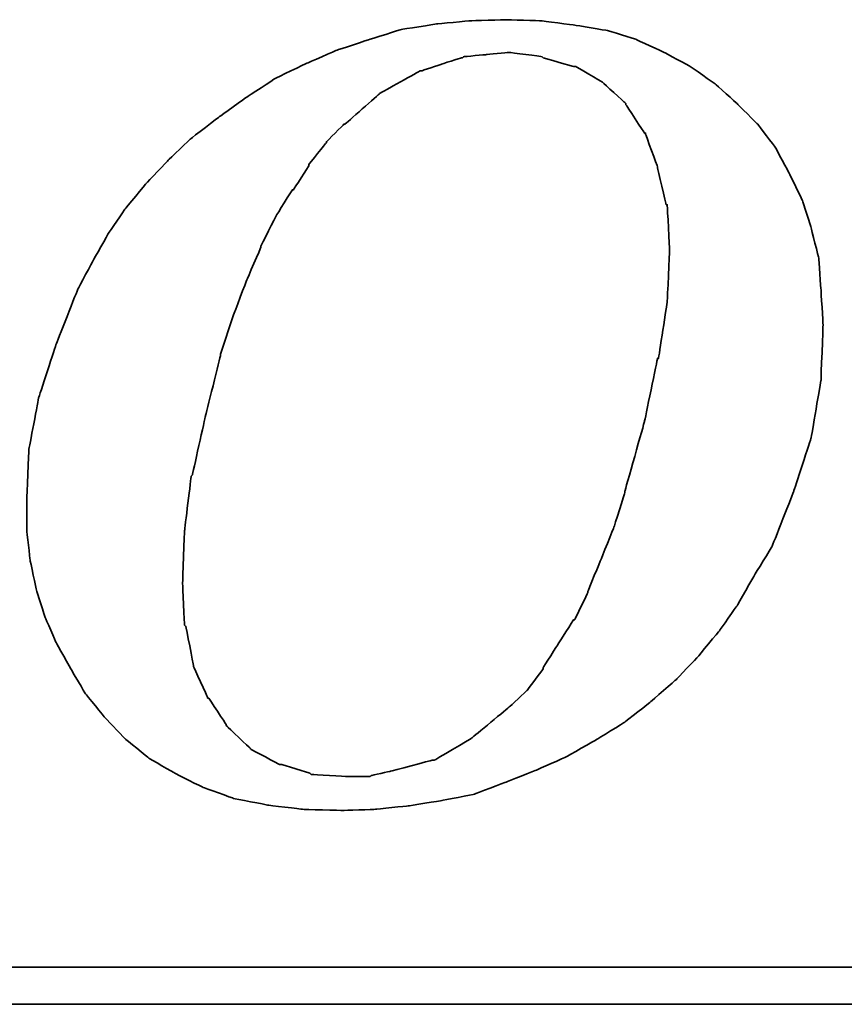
# Model space of a CAD drawing. Header units: millimetres. Extents: x 206 to 363, y 470 to 558.
# Tile 41 of 46: x 334.61 to 336.39, y 514.51 to 516.63. Entities that reach past the tile are written whole.
import ezdxf

# ---------------------------------------------------------------- set-up
doc = ezdxf.new("R2010")
doc.units = ezdxf.units.MM
doc.header["$LTSCALE"] = 0.1
doc.layers.add('DIM', color=4, linetype='CONTINUOUS')
doc.layers.add('layer 1', color=7, linetype='CONTINUOUS')

# ---------------------------------------------------------------- blocks, each defined once
blk = doc.blocks.new('TBI MOTION logo(完整正式版)')
at = {"layer": 'layer 1', "color": 22, "lineweight": 35}
for points, knots in [([(35.79625, -6.98375), (35.79625, -6.98375), (36.23125, -7.43875), (36.23125, -7.43875), (36.23125, -7.43875), (36.23125, -7.43875), (36.75625, -7.87125), (36.75625, -7.87125), (36.75625, -7.87125), (36.75625, -7.87125), (37.33125, -8.20375), (37.33125, -8.20375), (37.33125, -8.20375), (37.33125, -8.20375), (37.95625, -8.51875), (37.95625, -8.51875), (37.95625, -8.51875), (37.95625, -8.51875), (38.62625, -8.75875), (38.62625, -8.75875), (38.62625, -8.75875), (38.62625, -8.75875), (39.37125, -8.90375), (39.37125, -8.90375), (39.37125, -8.90375), (39.37125, -8.90375), (40.14125, -8.99875), (40.14125, -8.99875), (40.14125, -8.99875), (40.14125, -8.99875), (41.02625, -9.02375), (41.02625, -9.02375), (41.02625, -9.02375), (41.02625, -9.02375), (41.74625, -8.99875), (41.74625, -8.99875), (41.74625, -8.99875), (41.74625, -8.99875), (42.46625, -8.92375), (42.46625, -8.92375), (42.46625, -8.92375), (42.46625, -8.92375), (43.21125, -8.80625), (43.21125, -8.80625), (43.21125, -8.80625), (43.21125, -8.80625), (43.93125, -8.66375), (43.93125, -8.66375), (43.93125, -8.66375), (43.93125, -8.66375), (44.62625, -8.39875), (44.62625, -8.39875), (44.62625, -8.39875), (44.62625, -8.39875), (45.29625, -8.13375), (45.29625, -8.13375), (45.29625, -8.13375), (45.29625, -8.13375), (45.94625, -7.84375), (45.94625, -7.84375), (45.94625, -7.84375), (45.94625, -7.84375), (46.61625, -7.46375), (46.61625, -7.46375), (46.61625, -7.46375), (46.61625, -7.46375), (47.24125, -7.07875), (47.24125, -7.07875), (47.24125, -7.07875), (47.24125, -7.07875), (47.81625, -6.62375), (47.81625, -6.62375), (47.81625, -6.62375), (47.81625, -6.62375), (48.36875, -6.14375), (48.36875, -6.14375), (48.36875, -6.14375), (48.36875, -6.14375), (48.84625, -5.64125), (48.84625, -5.64125), (48.84625, -5.64125), (48.84625, -5.64125), (49.32625, -5.06375), (49.32625, -5.06375), (49.32625, -5.06375), (49.32625, -5.06375), (49.71125, -4.51374), (49.71125, -4.51374), (49.71125, -4.51374), (49.71125, -4.51374), (50.09625, -3.83874), (50.09625, -3.83874), (50.09625, -3.83874), (50.09625, -3.83874), (50.48125, -3.21374), (50.48125, -3.21374), (50.48125, -3.21374), (50.48125, -3.21374), (50.96125, -1.99125), (50.96125, -1.99125), (50.96125, -1.99125), (50.96125, -1.99125), (51.34375, -0.81875), (51.34375, -0.81875), (51.34375, -0.81875), (51.34375, -0.81875), (51.56125, 0.45624), (51.56125, 0.45624), (51.56125, 0.45624), (51.56125, 0.45624), (51.60625, 1.67624), (51.60625, 1.67624), (51.60625, 1.67624), (51.60625, 1.67624), (51.56125, 2.44625), (51.56125, 2.44625), (51.56125, 2.44625), (51.56125, 2.44625), (51.51125, 3.14125), (51.51125, 3.14125), (51.51125, 3.14125), (51.51125, 3.14125), (51.34375, 3.81125), (51.34375, 3.81125), (51.34375, 3.81125), (51.34375, 3.81125), (51.15125, 4.41125), (51.15125, 4.41125), (51.15125, 4.41125), (51.15125, 4.41125), (50.86125, 5.01125), (50.86125, 5.01125), (50.86125, 5.01125), (50.86125, 5.01125), (50.55125, 5.58875), (50.55125, 5.58875), (50.55125, 5.58875), (50.55125, 5.58875), (50.16625, 6.09125), (50.16625, 6.09125), (50.16625, 6.09125), (50.16625, 6.09125), (49.71125, 6.54875), (49.71125, 6.54875), (49.71125, 6.54875), (49.71125, 6.54875), (49.23125, 6.98125), (49.23125, 6.98125), (49.23125, 6.98125), (49.23125, 6.98125), (48.67875, 7.36625), (48.67875, 7.36625), (48.67875, 7.36625), (48.67875, 7.36625), (48.10375, 7.67625), (48.10375, 7.67625), (48.10375, 7.67625), (48.10375, 7.67625), (47.48125, 7.96375), (47.48125, 7.96375), (47.48125, 7.96375), (47.48125, 7.96375), (46.85625, 8.15625), (46.85625, 8.15625), (46.85625, 8.15625), (46.85625, 8.15625), (46.13625, 8.27624), (46.13625, 8.27624), (46.13625, 8.27624), (46.13625, 8.27624), (45.39125, 8.37125), (45.39125, 8.37125), (45.39125, 8.37125), (45.39125, 8.37125), (44.62625, 8.39624), (44.62625, 8.39624), (44.62625, 8.39624), (44.62625, 8.39624), (43.83625, 8.37125), (43.83625, 8.37125), (43.83625, 8.37125), (43.83625, 8.37125), (43.09125, 8.30125), (43.09125, 8.30125), (43.09125, 8.30125), (43.09125, 8.30125), (42.32125, 8.18125), (42.32125, 8.18125), (42.32125, 8.18125), (42.32125, 8.18125), (41.62875, 7.96375), (41.62875, 7.96375), (41.62875, 7.96375), (41.62875, 7.96375), (40.90625, 7.72625), (40.90625, 7.72625), (40.90625, 7.72625), (40.90625, 7.72625), (40.23624, 7.43625), (40.23624, 7.43625), (40.23624, 7.43625), (40.23624, 7.43625), (39.54124, 7.10125), (39.54124, 7.10125), (39.54124, 7.10125), (39.54124, 7.10125), (38.91625, 6.69125), (38.91625, 6.69125), (38.91625, 6.69125), (38.91625, 6.69125), (38.31625, 6.26125), (38.31625, 6.26125), (38.31625, 6.26125), (38.31625, 6.26125), (37.69125, 5.78125), (37.69125, 5.78125), (37.69125, 5.78125), (37.69125, 5.78125), (37.18625, 5.30125), (37.18625, 5.30125), (37.18625, 5.30125), (37.18625, 5.30125), (36.70625, 4.79624), (36.70625, 4.79624), (36.70625, 4.79624), (36.70625, 4.79624), (36.23125, 4.22125), (36.23125, 4.22125), (36.23125, 4.22125), (36.23125, 4.22125), (35.87124, 3.69375), (35.87124, 3.69375), (35.87124, 3.69375), (35.87124, 3.69375), (35.53125, 3.09125), (35.53125, 3.09125), (35.53125, 3.09125), (35.53125, 3.09125), (35.19875, 2.47125), (35.19875, 2.47125), (35.19875, 2.47125), (35.19875, 2.47125), (34.71625, 1.24625), (34.71625, 1.24625), (34.71625, 1.24625), (34.71625, 1.24625), (34.33125, 0.06874), (34.33125, 0.06874), (34.33125, 0.06874), (34.33125, 0.06874), (34.11625, -1.07875), (34.11625, -1.07875), (34.11625, -1.07875), (34.11625, -1.07875), (34.07125, -2.15875), (34.07125, -2.15875), (34.07125, -2.15875), (34.07125, -2.15875), (34.07125, -2.85375), (34.07125, -2.85375), (34.07125, -2.85375), (34.07125, -2.85375), (34.14125, -3.50375), (34.14125, -3.50375), (34.14125, -3.50375), (34.14125, -3.50375), (34.28625, -4.17375), (34.28625, -4.17375), (34.28625, -4.17375), (34.28625, -4.17375), (34.47625, -4.77624), (34.47625, -4.77624), (34.47625, -4.77624), (34.47625, -4.77624), (34.71625, -5.32625), (34.71625, -5.32625), (34.71625, -5.32625), (34.71625, -5.32625), (35.05375, -5.92875), (35.05375, -5.92875), (35.05375, -5.92875), (35.05375, -5.92875), (35.36375, -6.45375), (35.36375, -6.45375), (35.36375, -6.45375), (35.36375, -6.45375), (35.79625, -6.98375), (35.79625, -6.98375)], [0, 0, 0, 0, 0.01388889, 0.01388889, 0.01388889, 0.0138889, 0.02777778, 0.02777778, 0.02777778, 0.02777779, 0.04166667, 0.04166667, 0.04166667, 0.04166668, 0.05555556, 0.05555556, 0.05555556, 0.05555557, 0.06944444, 0.06944444, 0.06944444, 0.06944445, 0.08333333, 0.08333333, 0.08333333, 0.08333334, 0.09722222, 0.09722222, 0.09722222, 0.09722223, 0.11111111, 0.11111111, 0.11111111, 0.11111112, 0.125, 0.125, 0.125, 0.12500001, 0.13888889, 0.13888889, 0.13888889, 0.1388889, 0.15277778, 0.15277778, 0.15277778, 0.15277779, 0.16666667, 0.16666667, 0.16666667, 0.16666668, 0.18055556, 0.18055556, 0.18055556, 0.18055557, 0.19444444, 0.19444444, 0.19444444, 0.19444445, 0.20833333, 0.20833333, 0.20833333, 0.20833334, 0.22222222, 0.22222222, 0.22222222, 0.22222223, 0.23611111, 0.23611111, 0.23611111, 0.23611112, 0.25, 0.25, 0.25, 0.25000001, 0.26388889, 0.26388889, 0.26388889, 0.2638889, 0.27777778, 0.27777778, 0.27777778, 0.27777779, 0.29166667, 0.29166667, 0.29166667, 0.29166668, 0.30555556, 0.30555556, 0.30555556, 0.30555557, 0.31944444, 0.31944444, 0.31944444, 0.31944445, 0.33333333, 0.33333333, 0.33333333, 0.33333334, 0.34722222, 0.34722222, 0.34722222, 0.34722223, 0.36111111, 0.36111111, 0.36111111, 0.36111112, 0.375, 0.375, 0.375, 0.37500001, 0.38888889, 0.38888889, 0.38888889, 0.3888889, 0.40277778, 0.40277778, 0.40277778, 0.40277779, 0.41666667, 0.41666667, 0.41666667, 0.41666668, 0.43055556, 0.43055556, 0.43055556, 0.43055557, 0.44444444, 0.44444444, 0.44444444, 0.44444445, 0.45833333, 0.45833333, 0.45833333, 0.45833334, 0.47222222, 0.47222222, 0.47222222, 0.47222223, 0.48611111, 0.48611111, 0.48611111, 0.48611112, 0.5, 0.5, 0.5, 0.50000001, 0.51388889, 0.51388889, 0.51388889, 0.5138889, 0.52777778, 0.52777778, 0.52777778, 0.52777779, 0.54166667, 0.54166667, 0.54166667, 0.54166668, 0.55555556, 0.55555556, 0.55555556, 0.55555557, 0.56944444, 0.56944444, 0.56944444, 0.56944445, 0.58333333, 0.58333333, 0.58333333, 0.58333334, 0.59722222, 0.59722222, 0.59722222, 0.59722223, 0.61111111, 0.61111111, 0.61111111, 0.61111112, 0.625, 0.625, 0.625, 0.62500001, 0.63888889, 0.63888889, 0.63888889, 0.6388889, 0.65277778, 0.65277778, 0.65277778, 0.65277779, 0.66666667, 0.66666667, 0.66666667, 0.66666668, 0.68055556, 0.68055556, 0.68055556, 0.68055557, 0.69444444, 0.69444444, 0.69444444, 0.69444445, 0.70833333, 0.70833333, 0.70833333, 0.70833334, 0.72222222, 0.72222222, 0.72222222, 0.72222223, 0.73611111, 0.73611111, 0.73611111, 0.73611112, 0.75, 0.75, 0.75, 0.75000001, 0.76388889, 0.76388889, 0.76388889, 0.7638889, 0.77777778, 0.77777778, 0.77777778, 0.77777779, 0.79166667, 0.79166667, 0.79166667, 0.79166668, 0.80555556, 0.80555556, 0.80555556, 0.80555557, 0.81944444, 0.81944444, 0.81944444, 0.81944445, 0.83333333, 0.83333333, 0.83333333, 0.83333334, 0.84722222, 0.84722222, 0.84722222, 0.84722223, 0.86111111, 0.86111111, 0.86111111, 0.86111112, 0.875, 0.875, 0.875, 0.87500001, 0.88888889, 0.88888889, 0.88888889, 0.8888889, 0.90277778, 0.90277778, 0.90277778, 0.90277779, 0.91666667, 0.91666667, 0.91666667, 0.91666668, 0.93055556, 0.93055556, 0.93055556, 0.93055557, 0.94444444, 0.94444444, 0.94444444, 0.94444445, 0.95833333, 0.95833333, 0.95833333, 0.95833334, 0.97222222, 0.97222222, 0.97222222, 0.97222223, 0.98611111, 0.98611111, 0.98611111, 0.98611112, 1, 1, 1, 1]), ([(38.33875, 1.03124), (38.33875, 1.03124), (38.62625, 1.89625), (38.62625, 1.89625), (38.62625, 1.89625), (38.62625, 1.89625), (38.91625, 2.66375), (38.91625, 2.66375), (38.91625, 2.66375), (38.91625, 2.66375), (39.22625, 3.38125), (39.22625, 3.38125), (39.22625, 3.38125), (39.22625, 3.38125), (39.22625, 3.40624), (39.22625, 3.40624), (39.22625, 3.40624), (39.22625, 3.40624), (39.56124, 4.07624), (39.56124, 4.07624), (39.56124, 4.07624), (39.56124, 4.07624), (39.92125, 4.65125), (39.92125, 4.65125), (39.92125, 4.65125), (39.92125, 4.65125), (39.94625, 4.65125), (39.94625, 4.65125), (39.94625, 4.65125), (39.94625, 4.65125), (40.28125, 5.17875), (40.28125, 5.17875), (40.28125, 5.17875), (40.28125, 5.17875), (40.28125, 5.20375), (40.28125, 5.20375), (40.28125, 5.20375), (40.28125, 5.20375), (40.66875, 5.68625), (40.66875, 5.68625), (40.66875, 5.68625), (40.66875, 5.68625), (40.66875, 5.70625), (40.66875, 5.70625), (40.66875, 5.70625), (40.66875, 5.70625), (41.05124, 6.09125), (41.05124, 6.09125), (41.05124, 6.09125), (41.05124, 6.09125), (41.07625, 6.09125), (41.07625, 6.09125), (41.07625, 6.09125), (41.07625, 6.09125), (41.84125, 6.76625), (41.84125, 6.76625), (41.84125, 6.76625), (41.84125, 6.76625), (41.86625, 6.78625), (41.86625, 6.78625), (41.86625, 6.78625), (41.86625, 6.78625), (42.73125, 7.26624), (42.73125, 7.26624), (42.73125, 7.26624), (42.73125, 7.26624), (42.75625, 7.26624), (42.75625, 7.26624), (42.75625, 7.26624), (42.75625, 7.26624), (43.18625, 7.41125), (43.18625, 7.41125), (43.18625, 7.41125), (43.18625, 7.41125), (43.64125, 7.55625), (43.64125, 7.55625), (43.64125, 7.55625), (43.64125, 7.55625), (43.66625, 7.55625), (43.66625, 7.55625), (43.66625, 7.55625), (43.66625, 7.55625), (43.69125, 7.58124), (43.69125, 7.58124), (43.69125, 7.58124), (43.69125, 7.58124), (44.19125, 7.62625), (44.19125, 7.62625), (44.19125, 7.62625), (44.19125, 7.62625), (44.67125, 7.67625), (44.67125, 7.67625), (44.67125, 7.67625), (44.67125, 7.67625), (44.69625, 7.67625), (44.69625, 7.67625), (44.69625, 7.67625), (44.69625, 7.67625), (45.41875, 7.58124), (45.41875, 7.58124), (45.41875, 7.58124), (45.41875, 7.58124), (45.44125, 7.55625), (45.44125, 7.55625), (45.44125, 7.55625), (45.44125, 7.55625), (46.11125, 7.36625), (46.11125, 7.36625), (46.11125, 7.36625), (46.11125, 7.36625), (46.13625, 7.36625), (46.13625, 7.36625), (46.13625, 7.36625), (46.13625, 7.36625), (46.15875, 7.36625), (46.15875, 7.36625), (46.15875, 7.36625), (46.15875, 7.36625), (46.73625, 7.02624), (46.73625, 7.02624), (46.73625, 7.02624), (46.73625, 7.02624), (46.76125, 7.00624), (46.76125, 7.00624), (46.76125, 7.00624), (46.76125, 7.00624), (47.24125, 6.57124), (47.24125, 6.57124), (47.24125, 6.57124), (47.24125, 6.57124), (47.26625, 6.54875), (47.26625, 6.54875), (47.26625, 6.54875), (47.26625, 6.54875), (47.26625, 6.52375), (47.26625, 6.52375), (47.26625, 6.52375), (47.26625, 6.52375), (47.67375, 5.89875), (47.67375, 5.89875), (47.67375, 5.89875), (47.67375, 5.89875), (47.69625, 5.89875), (47.69625, 5.89875), (47.69625, 5.89875), (47.69625, 5.89875), (47.69625, 5.87625), (47.69625, 5.87625), (47.69625, 5.87625), (47.69625, 5.87625), (47.96125, 5.15625), (47.96125, 5.15625), (47.96125, 5.15625), (47.96125, 5.15625), (47.96125, 5.13125), (47.96125, 5.13125), (47.96125, 5.13125), (47.96125, 5.13125), (48.15125, 4.31875), (48.15125, 4.31875), (48.15125, 4.31875), (48.15125, 4.31875), (48.17625, 4.31875), (48.17625, 4.31875), (48.17625, 4.31875), (48.17625, 4.31875), (48.17625, 4.29125), (48.17625, 4.29125), (48.17625, 4.29125), (48.17625, 4.29125), (48.22625, 3.33125), (48.22625, 3.33125), (48.22625, 3.33125), (48.22625, 3.33125), (48.22625, 3.30875), (48.22625, 3.30875), (48.22625, 3.30875), (48.22625, 3.30875), (48.17625, 2.20624), (48.17625, 2.20624), (48.17625, 2.20624), (48.17625, 2.20624), (48.17625, 2.18124), (48.17625, 2.18124), (48.17625, 2.18124), (48.17625, 2.18124), (47.98375, 0.93624), (47.98375, 0.93624), (47.98375, 0.93624), (47.98375, 0.93624), (47.96125, 0.93624), (47.96125, 0.93624), (47.96125, 0.93624), (47.96125, 0.93624), (47.67375, -0.45874), (47.67375, -0.45874), (47.67375, -0.45874), (47.67375, -0.45874), (47.24125, -1.99125), (47.24125, -1.99125), (47.24125, -1.99125), (47.24125, -1.99125), (47.24125, -2.01874), (47.24125, -2.01874), (47.24125, -2.01874), (47.24125, -2.01874), (47.00125, -2.78375), (47.00125, -2.78375), (47.00125, -2.78375), (47.00125, -2.78375), (46.71125, -3.50375), (46.71125, -3.50375), (46.71125, -3.50375), (46.71125, -3.50375), (46.42625, -4.19875), (46.42625, -4.19875), (46.42625, -4.19875), (46.42625, -4.19875), (46.42625, -4.22375), (46.42625, -4.22375), (46.42625, -4.22375), (46.42625, -4.22375), (46.13625, -4.82374), (46.13625, -4.82374), (46.13625, -4.82374), (46.13625, -4.82374), (46.11125, -4.82374), (46.11125, -4.82374), (46.11125, -4.82374), (46.11125, -4.82374), (45.77625, -5.35125), (45.77625, -5.35125), (45.77625, -5.35125), (45.77625, -5.35125), (45.44125, -5.87875), (45.44125, -5.87875), (45.44125, -5.87875), (45.44125, -5.87875), (45.44125, -5.90375), (45.44125, -5.90375), (45.44125, -5.90375), (45.44125, -5.90375), (45.10625, -6.35875), (45.10625, -6.35875), (45.10625, -6.35875), (45.10625, -6.35875), (45.08125, -6.38375), (45.08125, -6.38375), (45.08125, -6.38375), (45.08125, -6.38375), (44.69625, -6.74375), (44.69625, -6.74375), (44.69625, -6.74375), (44.69625, -6.74375), (43.88375, -7.41625), (43.88375, -7.41625), (43.88375, -7.41625), (43.88375, -7.41625), (43.85625, -7.43875), (43.85625, -7.43875), (43.85625, -7.43875), (43.85625, -7.43875), (43.04125, -7.91875), (43.04125, -7.91875), (43.04125, -7.91875), (43.04125, -7.91875), (43.01625, -7.91875), (43.01625, -7.91875), (43.01625, -7.91875), (43.01625, -7.91875), (42.99625, -7.91875), (42.99625, -7.91875), (42.99625, -7.91875), (42.99625, -7.91875), (42.08125, -8.15875), (42.08125, -8.15875), (42.08125, -8.15875), (42.08125, -8.15875), (41.65125, -8.25625), (41.65125, -8.25625), (41.65125, -8.25625), (41.65125, -8.25625), (41.62875, -8.27875), (41.62875, -8.27875), (41.62875, -8.27875), (41.62875, -8.27875), (41.60125, -8.27875), (41.60125, -8.27875), (41.60125, -8.27875), (41.60125, -8.27875), (41.12125, -8.27875), (41.12125, -8.27875), (41.12125, -8.27875), (41.12125, -8.27875), (40.35624, -8.23125), (40.35624, -8.23125), (40.35624, -8.23125), (40.35624, -8.23125), (40.33125, -8.23125), (40.33125, -8.23125), (40.33125, -8.23125), (40.33125, -8.23125), (40.30625, -8.20375), (40.30625, -8.20375), (40.30625, -8.20375), (40.30625, -8.20375), (39.68375, -8.01375), (39.68375, -8.01375), (39.68375, -8.01375), (39.68375, -8.01375), (39.66124, -8.01375), (39.66124, -8.01375), (39.66124, -8.01375), (39.66124, -8.01375), (39.63625, -8.01375), (39.63625, -8.01375), (39.63625, -8.01375), (39.63625, -8.01375), (39.01125, -7.67875), (39.01125, -7.67875), (39.01125, -7.67875), (39.01125, -7.67875), (38.98875, -7.65375), (38.98875, -7.65375), (38.98875, -7.65375), (38.98875, -7.65375), (38.48625, -7.17375), (38.48625, -7.17375), (38.48625, -7.17375), (38.48625, -7.17375), (38.45875, -7.14875), (38.45875, -7.14875), (38.45875, -7.14875), (38.45875, -7.14875), (38.45875, -7.12875), (38.45875, -7.12875), (38.45875, -7.12875), (38.45875, -7.12875), (38.07625, -6.54875), (38.07625, -6.54875), (38.07625, -6.54875), (38.07625, -6.54875), (38.05125, -6.54875), (38.05125, -6.54875), (38.05125, -6.54875), (38.05125, -6.54875), (38.05125, -6.52875), (38.05125, -6.52875), (38.05125, -6.52875), (38.05125, -6.52875), (37.74125, -5.85375), (37.74125, -5.85375), (37.74125, -5.85375), (37.74125, -5.85375), (37.74125, -5.82875), (37.74125, -5.82875), (37.74125, -5.82875), (37.74125, -5.82875), (37.57375, -4.96875), (37.57375, -4.96875), (37.57375, -4.96875), (37.57375, -4.96875), (37.54625, -4.94375), (37.54625, -4.94375), (37.54625, -4.94375), (37.54625, -4.94375), (37.50125, -4.03375), (37.50125, -4.03375), (37.50125, -4.03375), (37.50125, -4.03375), (37.50125, -4.00875), (37.50125, -4.00875), (37.50125, -4.00875), (37.50125, -4.00875), (37.54625, -2.85375), (37.54625, -2.85375), (37.54625, -2.85375), (37.54625, -2.85375), (37.69125, -1.65875), (37.69125, -1.65875), (37.69125, -1.65875), (37.69125, -1.65875), (37.71624, -1.63375), (37.71624, -1.63375), (37.71624, -1.63375), (37.71624, -1.63375), (38.00375, -0.33875), (38.00375, -0.33875), (38.00375, -0.33875), (38.00375, -0.33875), (38.33875, 1.00624), (38.33875, 1.00624), (38.33875, 1.00624), (38.33875, 1.00624), (38.33875, 1.03124), (38.33875, 1.03124)], [0, 0, 0, 0, 0.01010101, 0.01010101, 0.01010101, 0.01010102, 0.02020202, 0.02020202, 0.02020202, 0.02020203, 0.03030303, 0.03030303, 0.03030303, 0.03030304, 0.04040404, 0.04040404, 0.04040404, 0.04040405, 0.05050505, 0.05050505, 0.05050505, 0.05050506, 0.06060606, 0.06060606, 0.06060606, 0.06060607, 0.07070707, 0.07070707, 0.07070707, 0.07070708, 0.08080808, 0.08080808, 0.08080808, 0.08080809, 0.09090909, 0.09090909, 0.09090909, 0.0909091, 0.1010101, 0.1010101, 0.1010101, 0.10101011, 0.11111111, 0.11111111, 0.11111111, 0.11111112, 0.12121212, 0.12121212, 0.12121212, 0.12121213, 0.13131313, 0.13131313, 0.13131313, 0.13131314, 0.14141414, 0.14141414, 0.14141414, 0.14141415, 0.15151515, 0.15151515, 0.15151515, 0.15151516, 0.16161616, 0.16161616, 0.16161616, 0.16161617, 0.17171717, 0.17171717, 0.17171717, 0.17171718, 0.18181818, 0.18181818, 0.18181818, 0.18181819, 0.19191919, 0.19191919, 0.19191919, 0.1919192, 0.2020202, 0.2020202, 0.2020202, 0.20202021, 0.21212121, 0.21212121, 0.21212121, 0.21212122, 0.22222222, 0.22222222, 0.22222222, 0.22222223, 0.23232323, 0.23232323, 0.23232323, 0.23232324, 0.24242424, 0.24242424, 0.24242424, 0.24242425, 0.25252525, 0.25252525, 0.25252525, 0.25252526, 0.26262626, 0.26262626, 0.26262626, 0.26262627, 0.27272727, 0.27272727, 0.27272727, 0.27272728, 0.28282828, 0.28282828, 0.28282828, 0.28282829, 0.29292929, 0.29292929, 0.29292929, 0.2929293, 0.3030303, 0.3030303, 0.3030303, 0.30303031, 0.31313131, 0.31313131, 0.31313131, 0.31313132, 0.32323232, 0.32323232, 0.32323232, 0.32323233, 0.33333333, 0.33333333, 0.33333333, 0.33333334, 0.34343434, 0.34343434, 0.34343434, 0.34343435, 0.35353535, 0.35353535, 0.35353535, 0.35353536, 0.36363636, 0.36363636, 0.36363636, 0.36363637, 0.37373737, 0.37373737, 0.37373737, 0.37373738, 0.38383838, 0.38383838, 0.38383838, 0.38383839, 0.39393939, 0.39393939, 0.39393939, 0.3939394, 0.4040404, 0.4040404, 0.4040404, 0.40404041, 0.41414141, 0.41414141, 0.41414141, 0.41414142, 0.42424242, 0.42424242, 0.42424242, 0.42424243, 0.43434343, 0.43434343, 0.43434343, 0.43434344, 0.44444444, 0.44444444, 0.44444444, 0.44444445, 0.45454545, 0.45454545, 0.45454545, 0.45454546, 0.46464646, 0.46464646, 0.46464646, 0.46464647, 0.47474747, 0.47474747, 0.47474747, 0.47474748, 0.48484848, 0.48484848, 0.48484848, 0.48484849, 0.49494949, 0.49494949, 0.49494949, 0.4949495, 0.50505051, 0.50505051, 0.50505051, 0.50505052, 0.51515152, 0.51515152, 0.51515152, 0.51515153, 0.52525253, 0.52525253, 0.52525253, 0.52525254, 0.53535354, 0.53535354, 0.53535354, 0.53535355, 0.54545455, 0.54545455, 0.54545455, 0.54545456, 0.55555556, 0.55555556, 0.55555556, 0.55555557, 0.56565657, 0.56565657, 0.56565657, 0.56565658, 0.57575758, 0.57575758, 0.57575758, 0.57575759, 0.58585859, 0.58585859, 0.58585859, 0.5858586, 0.5959596, 0.5959596, 0.5959596, 0.59595961, 0.60606061, 0.60606061, 0.60606061, 0.60606062, 0.61616162, 0.61616162, 0.61616162, 0.61616163, 0.62626263, 0.62626263, 0.62626263, 0.62626264, 0.63636364, 0.63636364, 0.63636364, 0.63636365, 0.64646465, 0.64646465, 0.64646465, 0.64646466, 0.65656566, 0.65656566, 0.65656566, 0.65656567, 0.66666667, 0.66666667, 0.66666667, 0.66666668, 0.67676768, 0.67676768, 0.67676768, 0.67676769, 0.68686869, 0.68686869, 0.68686869, 0.6868687, 0.6969697, 0.6969697, 0.6969697, 0.69696971, 0.70707071, 0.70707071, 0.70707071, 0.70707072, 0.71717172, 0.71717172, 0.71717172, 0.71717173, 0.72727273, 0.72727273, 0.72727273, 0.72727274, 0.73737374, 0.73737374, 0.73737374, 0.73737375, 0.74747475, 0.74747475, 0.74747475, 0.74747476, 0.75757576, 0.75757576, 0.75757576, 0.75757577, 0.76767677, 0.76767677, 0.76767677, 0.76767678, 0.77777778, 0.77777778, 0.77777778, 0.77777779, 0.78787879, 0.78787879, 0.78787879, 0.7878788, 0.7979798, 0.7979798, 0.7979798, 0.79797981, 0.80808081, 0.80808081, 0.80808081, 0.80808082, 0.81818182, 0.81818182, 0.81818182, 0.81818183, 0.82828283, 0.82828283, 0.82828283, 0.82828284, 0.83838384, 0.83838384, 0.83838384, 0.83838385, 0.84848485, 0.84848485, 0.84848485, 0.84848486, 0.85858586, 0.85858586, 0.85858586, 0.85858587, 0.86868687, 0.86868687, 0.86868687, 0.86868688, 0.87878788, 0.87878788, 0.87878788, 0.87878789, 0.88888889, 0.88888889, 0.88888889, 0.8888889, 0.8989899, 0.8989899, 0.8989899, 0.89898991, 0.90909091, 0.90909091, 0.90909091, 0.90909092, 0.91919192, 0.91919192, 0.91919192, 0.91919193, 0.92929293, 0.92929293, 0.92929293, 0.92929294, 0.93939394, 0.93939394, 0.93939394, 0.93939395, 0.94949495, 0.94949495, 0.94949495, 0.94949496, 0.95959596, 0.95959596, 0.95959596, 0.95959597, 0.96969697, 0.96969697, 0.96969697, 0.96969698, 0.97979798, 0.97979798, 0.97979798, 0.97979799, 0.98989899, 0.98989899, 0.98989899, 0.989899, 1, 1, 1, 1]), ([(75.90875, -9.47875), (75.90875, -9.47875), (75.90875, -12.28625), (75.90875, -12.28625), (75.90875, -12.28625), (75.90875, -12.28625), (75.90875, -12.47875), (75.90875, -12.47875), (75.90875, -12.47875), (75.90875, -12.47875), (75.71625, -12.47875), (75.71625, -12.47875), (75.71625, -12.47875), (75.71625, -12.47875), (-88.32875, -12.47875), (-88.32875, -12.47875), (-88.32875, -12.47875), (-88.32875, -12.47875), (-88.32875, -13.29375), (-88.32875, -13.29375), (-88.32875, -13.29375), (-88.32875, -13.29375), (82.89125, -13.29375), (82.89125, -13.29375), (82.89125, -13.29375), (82.89125, -13.29375), (75.90875, -9.47875), (75.90875, -9.47875)], [0, 0, 0, 0, 0.14285714, 0.14285714, 0.14285714, 0.14285715, 0.28571429, 0.28571429, 0.28571429, 0.2857143, 0.42857143, 0.42857143, 0.42857143, 0.42857144, 0.57142857, 0.57142857, 0.57142857, 0.57142858, 0.71428571, 0.71428571, 0.71428571, 0.71428572, 0.85714286, 0.85714286, 0.85714286, 0.85714287, 1, 1, 1, 1])]:
    blk.add_open_spline(points, degree=3, knots=knots, dxfattribs=at)

msp = doc.modelspace()

# ---------------------------------------------------------------- block references
at = {"layer": 'DIM', "color": 7, "xscale": 0.0980771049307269, "yscale": 0.0980771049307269, "zscale": 0.0980771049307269}
msp.add_blockref('TBI MOTION logo(完整正式版)', (331.2822, 515.8098), dxfattribs=at)

doc.saveas('drawing.dxf')
